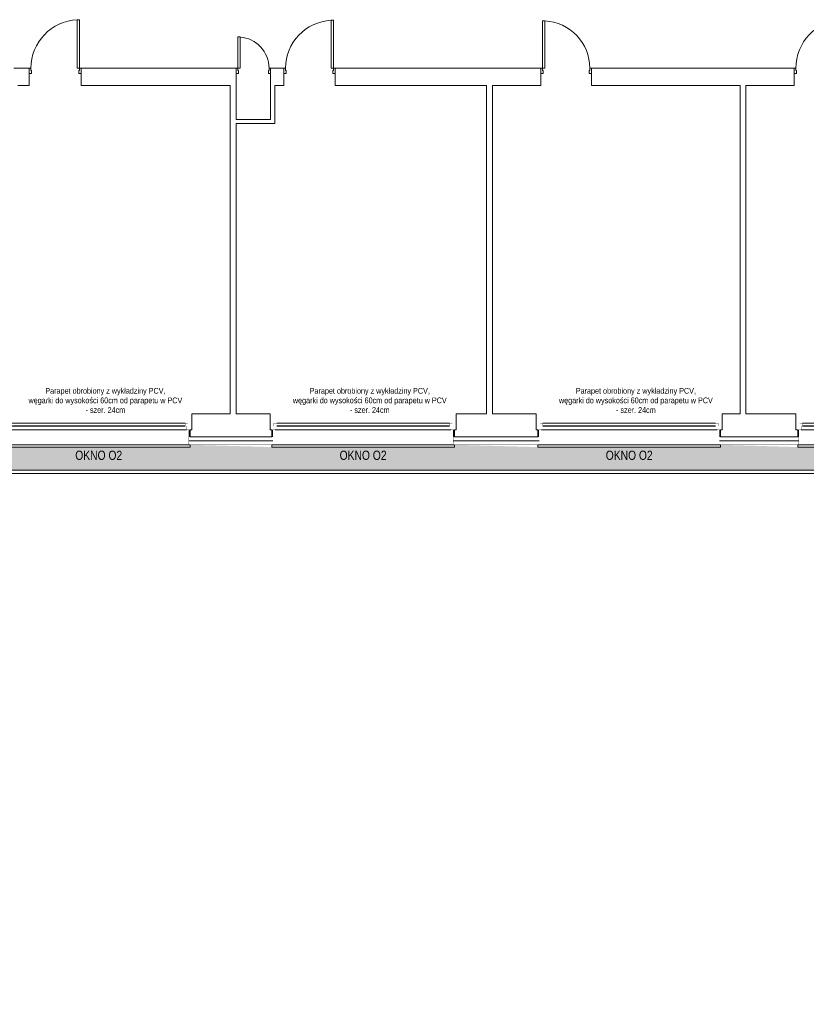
# Model space of a CAD drawing. Header units: millimetres. Extents: x 18880 to 99371, y -5529 to 27899.
# Tile 94 of 158: x 26342 to 27708, y 16357 to 18068. Entities that reach past the tile are written whole.
import ezdxf

# ---------------------------------------------------------------- set-up
doc = ezdxf.new("R2010")
doc.units = ezdxf.units.MM
doc.set_wipeout_variables(frame=1)
doc.linetypes.add('DASHED', pattern=[19.05, 12.7, -6.35])
for name, color, linetype, lineweight in [('AA_HATCH', 252, 'Continuous', 0), ('AA_IZOLACJA', 251, 'Continuous', 0), ('AA_OPIS', 2, 'Continuous', 0), ('AA_WIDOK', 254, 'Continuous', 0), ('Drzwi ArchiCAD_Nr_Pióra__1', 7, 'Continuous', 13), ('Drzwi ArchiCAD_Nr_Pióra__23', 4, 'Continuous', 20), ('Drzwi ArchiCAD_Nr_Pióra__3', 4, 'Continuous', 18), ('K_SCIANY', 90, 'Continuous', 20)]:
    doc.layers.add(name, color=color, linetype=linetype, lineweight=lineweight)
doc.layers.add('Drzwi ArchiCAD', color=7, linetype='Continuous')
doc.layers.add('Okna ArchiCADa', color=7, linetype='Continuous')
doc.styles.add('ARIAL', font='arial.ttf')
doc.styles.add('Arial Narrow', font='txt')
doc.linetypes.add('STYROPIAN', pattern='A,0.000141,[1,styropian.shx,S=1,R=0,X=0,Y=0],-14.102004', length=14.102145)

# ---------------------------------------------------------------- blocks, each defined once
blk = doc.blocks.new('D1 Drzwi proste 12_72')
at = {"layer": 'Drzwi ArchiCAD_Nr_Pióra__1', "linetype": 'Continuous'}
for p, q in [((-450, 0), (-450, -90)), ((450, 0), (450, -90))]:
    blk.add_line(p, q, dxfattribs=at)
at = {"layer": 'Drzwi ArchiCAD_Nr_Pióra__23', "linetype": 'Continuous'}
for p, q in [((-422, 0), (-450, 0)), ((-450, 0), (-450, -90)), ((-422, -40), (-422, 0)), ((450, 0), (422, 0)), ((422, 0), (422, -40)), ((450, -90), (450, 0)), ((-450, -90), (-410, -90)), ((-410, -40), (-422, -40)), ((-410, -90), (-410, -40)), ((422, -40), (410, -40)), ((410, -40), (410, -90)), ((410, -90), (450, -90))]:
    blk.add_line(p, q, dxfattribs=at)
at = {"layer": 'Drzwi ArchiCAD_Nr_Pióra__3', "linetype": 'Continuous'}
for p, q in [((422, 844), (382, 844)), ((382, 844), (382, 0)), ((422, 0), (422, 844)), ((382, 0), (422, 0))]:
    blk.add_line(p, q, dxfattribs=at)
blk.add_arc((422, 0), 844, 92.7165, 180, dxfattribs=at)
blk = doc.blocks.new('D1 Drzwi proste 12_73')
at = {"layer": 'Drzwi ArchiCAD_Nr_Pióra__1', "linetype": 'Continuous'}
for p, q in [((-440, 0), (-440, -90)), ((440, 0), (440, -90))]:
    blk.add_line(p, q, dxfattribs=at)
at = {"layer": 'Drzwi ArchiCAD_Nr_Pióra__23', "linetype": 'Continuous'}
for p, q in [((-412, 0), (-440, 0)), ((-440, 0), (-440, -90)), ((-412, -40), (-412, 0)), ((440, 0), (412, 0)), ((412, 0), (412, -40)), ((440, -90), (440, 0)), ((-440, -90), (-400, -90)), ((-400, -40), (-412, -40)), ((-400, -90), (-400, -40)), ((412, -40), (400, -40)), ((400, -40), (400, -90)), ((400, -90), (440, -90))]:
    blk.add_line(p, q, dxfattribs=at)
at = {"layer": 'Drzwi ArchiCAD_Nr_Pióra__3', "linetype": 'Continuous'}
for p, q in [((412, 824), (372, 824)), ((372, 824), (372, 0)), ((412, 0), (412, 824)), ((372, 0), (412, 0))]:
    blk.add_line(p, q, dxfattribs=at)
blk.add_arc((412, 0), 824, 92.7824, 180, dxfattribs=at)
blk = doc.blocks.new('D1 Drzwi proste 12_74')
at = {"layer": 'Drzwi ArchiCAD_Nr_Pióra__1', "linetype": 'Continuous'}
for p, q in [((-445, 0), (-445, -90)), ((445, 0), (445, -90))]:
    blk.add_line(p, q, dxfattribs=at)
at = {"layer": 'Drzwi ArchiCAD_Nr_Pióra__23', "linetype": 'Continuous'}
for p, q in [((-417, 0), (-445, 0)), ((-445, 0), (-445, -90)), ((-417, -40), (-417, 0)), ((445, 0), (417, 0)), ((417, 0), (417, -40)), ((445, -90), (445, 0)), ((-445, -90), (-405, -90)), ((-405, -40), (-417, -40)), ((-405, -90), (-405, -40)), ((417, -40), (405, -40)), ((405, -40), (405, -90)), ((405, -90), (445, -90))]:
    blk.add_line(p, q, dxfattribs=at)
at = {"layer": 'Drzwi ArchiCAD_Nr_Pióra__3', "linetype": 'Continuous'}
for p, q in [((417, 834), (377, 834)), ((377, 834), (377, 0)), ((417, 0), (417, 834)), ((377, 0), (417, 0))]:
    blk.add_line(p, q, dxfattribs=at)
blk.add_arc((417, 0), 834, 92.7491, 180, dxfattribs=at)
blk = doc.blocks.new('D1 Drzwi proste 12_76')
at = {"layer": 'Drzwi ArchiCAD_Nr_Pióra__1', "linetype": 'Continuous'}
for p, q in [((-300, 0), (-300, -90)), ((300, 0), (300, -90))]:
    blk.add_line(p, q, dxfattribs=at)
at = {"layer": 'Drzwi ArchiCAD_Nr_Pióra__23', "linetype": 'Continuous'}
for p, q in [((-272, 0), (-300, 0)), ((-300, 0), (-300, -90)), ((-272, -40), (-272, 0)), ((300, 0), (272, 0)), ((272, 0), (272, -40)), ((300, -90), (300, 0)), ((-300, -90), (-260, -90)), ((-260, -40), (-272, -40)), ((-260, -90), (-260, -40)), ((272, -40), (260, -40)), ((260, -40), (260, -90)), ((260, -90), (300, -90))]:
    blk.add_line(p, q, dxfattribs=at)
at = {"layer": 'Drzwi ArchiCAD_Nr_Pióra__3', "linetype": 'Continuous'}
for p, q in [((272, 544), (232, 544)), ((232, 544), (232, 0)), ((272, 0), (272, 544)), ((232, 0), (272, 0))]:
    blk.add_line(p, q, dxfattribs=at)
blk.add_arc((272, 0), 544, 94.2167, 180, dxfattribs=at)
blk = doc.blocks.new('O1 rozwierane 12_80')
at = {"layer": 'AA_WIDOK', "color": 4}
blk.add_lwpolyline([(1585, 260), (1585, 300), (-1585, 300), (-1585, 260)], dxfattribs=at)
at = {"layer": 'AA_WIDOK', "linetype": 'DASHED', "ltscale": 0.5}
blk.add_lwpolyline([(1585, 260), (-1585, 260)], dxfattribs=at)
at = {"layer": 'AA_WIDOK', "color": 4, "const_width": 3}
for points in [[(-1615, -90), (-1615, 0)], [(1615, 0), (1615, -90)]]:
    blk.add_lwpolyline(points, dxfattribs=at)
at = {"color": 4}
blk.add_wipeout([(-1500, -115), (-1500, -65), (-1525, -65), (-1525, 0), (1525, 0), (1525, -65), (1500, -65), (1500, -115)], dxfattribs=at).dxf.layer = 'AA_WIDOK'
at = {"layer": 'AA_IZOLACJA', "linetype": 'STYROPIAN', "ltscale": 0.2}
for points in [[(-1575, 120), (-1575, 0)], [(1575, 120), (1575, 0)]]:
    blk.add_lwpolyline(points, dxfattribs=at)
at = {"layer": 'AA_WIDOK', "const_width": 3}
for points in [[(-1565, 260), (-1565, 0)], [(1565, 260), (1565, 0)]]:
    blk.add_lwpolyline(points, dxfattribs=at)
at = {"layer": 'AA_WIDOK', "color": 4, "const_width": 3}
for points in [[(-1615, 0), (-1525, 0)], [(-1525, 0), (-1525, -65)], [(1525, -65), (1525, 0)], [(1525, 0), (1615, 0)], [(-1550, -90), (-1615, -90)], [(-1525, -65), (-1550, -65)], [(-1550, -65), (-1550, -90)], [(-1550, -65), (-1500, -65)], [(-1550, -115), (-1550, -65)], [(-1500, -115), (-1550, -115)], [(-1500, -65), (-1500, -115)], [(1500, -80), (-1500, -80)], [(1500, -90), (-1500, -90)], [(1500, -100), (-1500, -100)], [(1500, -115), (1500, -65)], [(1500, -65), (1550, -65)], [(1550, -115), (1500, -115)], [(1550, -65), (1525, -65)], [(1550, -90), (1550, -65)], [(1550, -65), (1550, -115)], [(1615, -90), (1550, -90)]]:
    blk.add_lwpolyline(points, dxfattribs=at)
at = {"layer": 'AA_WIDOK', "color": 4}
for points in [[(-1525, 0), (1525, 0)], [(1500, -65), (-1500, -65)], [(1500, -115), (-1500, -115)], [(1500, -115), (-1500, -115)]]:
    blk.add_lwpolyline(points, dxfattribs=at)

msp = doc.modelspace()

# ---------------------------------------------------------------- hatches: boundary and pattern name
at = {"layer": 'AA_HATCH'}
h = msp.add_hatch(dxfattribs=at)
h.set_pattern_fill('AR-CONC', color=256, scale=0.1)
h.paths.add_polyline_path([(29365.01574, 16364.37583), (29325.01574, 16364.37583), (29325.01574, 16360.37583), (29008.01574, 16360.37583), (28899.01574, 16364.30375), (28899.01574, 16360.37583), (28582.01574, 16360.37583), (28466.01574, 16364.30803), (28466.01574, 16360.37583), (28149.01574, 16360.37583), (28057.01574, 16364.37583), (28057.01574, 17043.37583), (28053.01574, 17043.37583), (28053.01574, 17277.37583), (28057.01574, 17329.37583), (28010.01574, 17329.37583), (28010.01574, 17325.37583), (27693.01574, 17325.37583), (27559.01574, 17329.317), (27559.01574, 17325.37583), (27242.01574, 17325.37583), (27097.01574, 17329.3214), (27097.01574, 17325.37583), (26780.01574, 17325.37583), (26638.01574, 17329.32027), (26638.01574, 17325.37583), (26321.01574, 17325.37583), (26220.01574, 17329.15153), (26220.01574, 17285.37583), (28013.01574, 17285.37583), (28013.01574, 16320.37583), (29321.01574, 16320.37583), (29321.01574, 15409.37583), (29365.01574, 15409.37583)])

# ---------------------------------------------------------------- linework, layer by layer
for points in [[(26220.01574, 17285.37583), (28013.01574, 17285.37583), (28013.01574, 16320.37583), (29321.01574, 16320.37583), (29321.01574, 15409.37583), (29365.01574, 15409.37583)], [(26220.01574, 17279.37583), (28007.01574, 17279.37583), (28007.01574, 16314.37583), (29315.01574, 16314.37583), (29315.01574, 15403.37583), (29365.01574, 15403.37583)]]:
    msp.add_lwpolyline(points, dxfattribs=at)
at = {"layer": 'AA_IZOLACJA', "linetype": 'STYROPIAN', "ltscale": 1.4}
for points in [[(26636.01574, 17336.37583), (26782.01574, 17336.37583)], [(27095.01574, 17336.37583), (27244.01574, 17336.37583)], [(27557.01574, 17336.37583), (27695.01574, 17336.37583)]]:
    msp.add_lwpolyline(points, dxfattribs=at)
at = {"layer": 'AA_WIDOK', "const_width": 0.3}
for points in [[(26636.01574, 17329.37583), (26782.01574, 17329.37583)], [(27095.01574, 17329.37583), (27244.01574, 17329.37583)], [(27557.01574, 17329.37583), (27695.01574, 17329.37583)]]:
    msp.add_lwpolyline(points, dxfattribs=at)
at = {"layer": 'K_SCIANY'}
for points in [[(26359.01574, 17983.37583), (26332.01574, 17983.37583)], [(26359.01574, 17983.37583), (26359.01574, 17974.37583)], [(26449.01574, 17983.37583), (26449.01574, 17974.37583)], [(26718.01574, 17983.37583), (26449.01574, 17983.37583)], [(26718.01574, 17983.37583), (26718.01574, 17974.37583)], [(26778.01574, 17983.37583), (26778.01574, 17974.37583)], [(26801.01574, 17983.37583), (26778.01574, 17983.37583)], [(26801.01574, 17983.37583), (26801.01574, 17974.37583)], [(26890.01574, 17983.37583), (26890.01574, 17974.37583)], [(27247.01574, 17983.37583), (26890.01574, 17983.37583)], [(27247.01574, 17983.37583), (27247.01574, 17974.37583)], [(27335.01574, 17983.37583), (27335.01574, 17974.37583)], [(27687.01574, 17983.37583), (27335.01574, 17983.37583)], [(27687.01574, 17983.37583), (27687.01574, 17974.37583)], [(26359.01574, 17974.37583), (26359.01574, 17953.37583)], [(26449.01574, 17974.37583), (26449.01574, 17953.37583)], [(26718.01574, 17974.37583), (26718.01574, 17953.37583)], [(26778.01574, 17974.37583), (26778.01574, 17953.37583)], [(26801.01574, 17974.37583), (26801.01574, 17953.37583)], [(26890.01574, 17974.37583), (26890.01574, 17953.37583)], [(27247.01574, 17974.37583), (27247.01574, 17953.37583)], [(27335.01574, 17974.37583), (27335.01574, 17953.37583)], [(27687.01574, 17974.37583), (27687.01574, 17953.37583)], [(26339.01574, 17953.37583), (26359.01574, 17953.37583)], [(26449.01574, 17953.37583), (26708.01574, 17953.37583)], [(26708.01574, 17953.37583), (26708.01574, 17383.37583)], [(26718.01574, 17894.37583), (26718.01574, 17953.37583)], [(26778.01574, 17953.37583), (26778.01574, 17894.37583)], [(26785.01574, 17953.37583), (26801.01574, 17953.37583)], [(26785.01574, 17887.37583), (26785.01574, 17953.37583)], [(26890.01574, 17953.37583), (27153.01574, 17953.37583)], [(27153.01574, 17953.37583), (27153.01574, 17383.37583)], [(27163.01574, 17953.37583), (27247.01574, 17953.37583)], [(27163.01574, 17383.37583), (27163.01574, 17953.37583)], [(27335.01574, 17953.37583), (27593.01574, 17953.37583)], [(27593.01574, 17953.37583), (27593.01574, 17383.37583)], [(27603.01574, 17953.37583), (27687.01574, 17953.37583)], [(27603.01574, 17383.37583), (27603.01574, 17953.37583)], [(26778.01574, 17894.37583), (26718.01574, 17894.37583)], [(26718.01574, 17383.37583), (26718.01574, 17887.37583)], [(26718.01574, 17887.37583), (26785.01574, 17887.37583)], [(26641.01574, 17364.37583), (26641.01574, 17383.37583)], [(26708.01574, 17383.37583), (26641.01574, 17383.37583)], [(26777.01574, 17383.37583), (26718.01574, 17383.37583)], [(26777.01574, 17364.37583), (26777.01574, 17383.37583)], [(27100.01574, 17364.37583), (27100.01574, 17383.37583)], [(27153.01574, 17383.37583), (27100.01574, 17383.37583)], [(27239.01574, 17383.37583), (27163.01574, 17383.37583)], [(27239.01574, 17364.37583), (27239.01574, 17383.37583)], [(27562.01574, 17364.37583), (27562.01574, 17383.37583)], [(27593.01574, 17383.37583), (27562.01574, 17383.37583)], [(27690.01574, 17383.37583), (27603.01574, 17383.37583)], [(27690.01574, 17364.37583), (27690.01574, 17383.37583)], [(26641.01574, 17355.37583), (26641.01574, 17364.37583)], [(26777.01574, 17355.37583), (26777.01574, 17364.37583)], [(27100.01574, 17355.37583), (27100.01574, 17364.37583)], [(27239.01574, 17355.37583), (27239.01574, 17364.37583)], [(27562.01574, 17355.37583), (27562.01574, 17364.37583)], [(27690.01574, 17355.37583), (27690.01574, 17364.37583)], [(26638.01574, 17343.37583), (26638.01574, 17355.37583)], [(26638.01574, 17355.37583), (26641.01574, 17355.37583)], [(26638.01574, 17343.37583), (26780.01574, 17343.37583)], [(26780.01574, 17355.37583), (26777.01574, 17355.37583)], [(26780.01574, 17343.37583), (26780.01574, 17355.37583)], [(27097.01574, 17343.37583), (27097.01574, 17355.37583)], [(27097.01574, 17355.37583), (27100.01574, 17355.37583)], [(27097.01574, 17343.37583), (27242.01574, 17343.37583)], [(27242.01574, 17355.37583), (27239.01574, 17355.37583)], [(27242.01574, 17343.37583), (27242.01574, 17355.37583)], [(27559.01574, 17343.37583), (27559.01574, 17355.37583)], [(27559.01574, 17355.37583), (27562.01574, 17355.37583)], [(27559.01574, 17343.37583), (27693.01574, 17343.37583)], [(27693.01574, 17355.37583), (27690.01574, 17355.37583)], [(27693.01574, 17343.37583), (27693.01574, 17355.37583)]]:
    msp.add_lwpolyline(points, dxfattribs=at)

# ---------------------------------------------------------------- block references
at = {"layer": 'Drzwi ArchiCAD', "linetype": 'Continuous', "yscale": 0.1, "zscale": 0.1}
for name, p, xscale in [('D1 Drzwi proste 12_72', (26404.01574, 17983.37583), 0.1), ('D1 Drzwi proste 12_74', (26845.51574, 17983.37583), 0.1), ('D1 Drzwi proste 12_73', (27291.01574, 17983.37583), -0.1), ('D1 Drzwi proste 12_72', (27732.01574, 17983.37583), 0.1), ('D1 Drzwi proste 12_76', (26748.01574, 17983.37583), -0.1)]:
    msp.add_blockref(name, p, dxfattribs=dict(at, xscale=xscale))

# ---------------------------------------------------------------- next in the draw order: block references
at = {"layer": 'Okna ArchiCADa', "linetype": 'Continuous', "xscale": 0.1, "yscale": 0.1, "zscale": 0.1, "rotation": 180}
for p in [(26479.51574, 17355.37583), (26938.51574, 17355.37583), (27400.51574, 17355.37583), (27851.51574, 17355.37583)]:
    msp.add_blockref('O1 rozwierane 12_80', p, dxfattribs=at)

# ---------------------------------------------------------------- next in the draw order: texts
at = {"layer": 'AA_OPIS'}
for s, insert, char_height, width, attachment_point, style in [('\\pxqc;{\\fArial Narrow|b0|i0|c238|p34;\\C2;Parapet obrobiony z wykładziny PCV,\\Pwęgarki do wysokości 60cm od parapetu w PCV\\P- szer. 24cm}', (26341.12537, 17428.14072), 10, 299.9998938, 1, 'Arial Narrow'), ('\\pxqc;{\\fArial Narrow|b0|i0|c238|p34;\\C2;Parapet obrobiony z wykładziny PCV,\\Pwęgarki do wysokości 60cm od parapetu w PCV\\P- szer. 24cm}', (26800.12537, 17428.14072), 10, 299.9998938, 1, 'Arial Narrow'), ('\\pxqc;{\\fArial Narrow|b0|i0|c238|p34;\\C2;Parapet obrobiony z wykładziny PCV,\\Pwęgarki do wysokości 60cm od parapetu w PCV\\P- szer. 24cm}', (27262.12537, 17428.14072), 10, 299.9998938, 1, 'Arial Narrow'), ('{\\W0.8;OKNO O2}', (26479.51574, 17319.13515), 16, 300, 2, 'ARIAL'), ('{\\W0.8;OKNO O2}', (26938.51574, 17319.13515), 16, 300, 2, 'ARIAL'), ('{\\W0.8;OKNO O2}', (27400.51574, 17319.13515), 16, 300, 2, 'ARIAL')]:
    msp.add_mtext(s, dxfattribs=dict(at, insert=insert, char_height=char_height, width=width, attachment_point=attachment_point, style=style))

doc.saveas('drawing.dxf')
